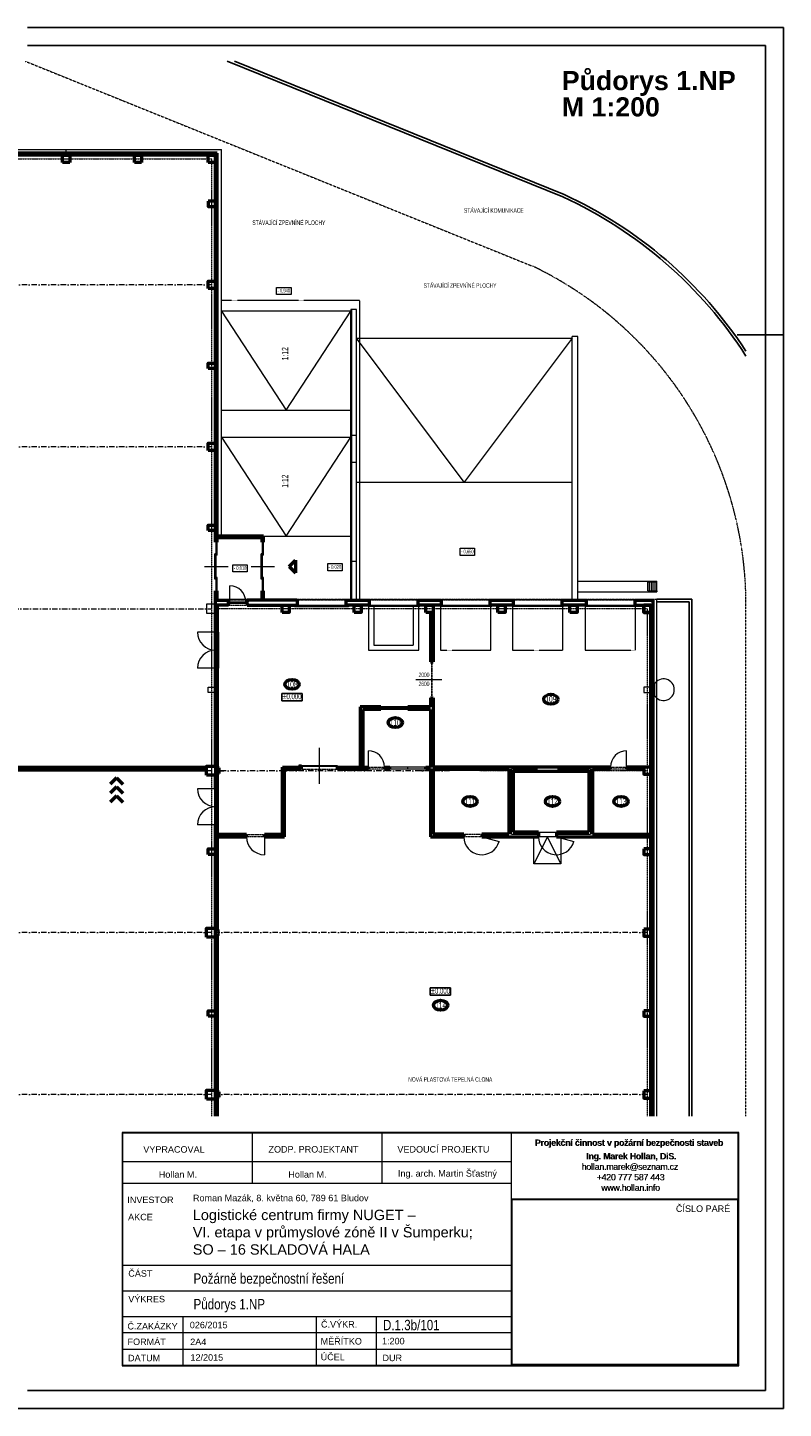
# Model space of a CAD drawing. Header units: millimetres. Extents: x 2886542 to 7567581, y -792623 to 134766.
# Tile 3 of 256: x 2999391 to 3041389, y -518596 to -441860. Entities that reach past the tile are written whole.
import ezdxf

# ---------------------------------------------------------------- set-up
doc = ezdxf.new("R2010")
doc.units = ezdxf.units.MM
for name, pattern in [('Carkovana', [0.21, 0.15, -0.06]), ('Cerchovana', [0.27, 0.15, -0.06, 0, -0.06]), ('Cerchovana 2 tecky', [0.33, 0.15, -0.06, 0, -0.06, 0, -0.06]), ('Cerchovana 2 tecky 0.5x', [0.22, 0.1, -0.04, 0, -0.04, 0, -0.04]), ('Teckovana 0.5x', [0.04, 0, -0.04])]:
    doc.linetypes.add(name, pattern=pattern)
for name, color, linetype, lineweight in [('DEFPOINTS_1', 7, 'Continuous', 13), ('KOMUNIKACE_1', 7, 'Continuous', 13), ('Obecné01', 7, 'Continuous', 13), ('PŮDORYS', 7, 'Continuous', 13), ('SLOUPY_BET_1', 7, 'Continuous', 13), ('Standard', 7, 'Continuous', 25), ('Text obecně', 7, 'Continuous', 25), ('TVAR', 3, 'Continuous', 13), ('VÝHLED', 7, 'Continuous', 25), ('ŘEZY_1', 7, 'Continuous', 13)]:
    doc.layers.add(name, color=color, linetype=linetype, lineweight=lineweight)
doc.layers.add('koty', color=140, linetype='Continuous')
doc.layers.add('LEGENDA', color=30, linetype='Continuous')
doc.styles.add('ARIAL', font='arial.ttf')
doc.styles.add('ARIALNARROW', font='txt')
doc.styles.add('ARIELCE', font='arialbd.ttf')

# ---------------------------------------------------------------- blocks, each defined once
blk = doc.blocks.new('KOMPLEXNÍ OBJEKT_345')
at = {"layer": 'PŮDORYS'}
for p, q in [((415.08, -127.176), (415.007, -127.176)), ((415.007, -127.398), (415.08, -127.398))]:
    blk.add_line(p, q, dxfattribs=at)
blk.add_lwpolyline([(415.086, -127.407), (414.996, -127.407), (414.996, -127.167), (415.086, -127.167)], dxfattribs=at)
for centre, start, end in [((415.077, -127.168), 294.28963, 3.85967), ((415.077, -127.407), 356.14033, 65.71037)]:
    blk.add_arc(centre, 0.0092, start, end, dxfattribs=at)
blk = doc.blocks.new('KOMPLEXNÍ OBJEKT_346')
at = {"layer": 'PŮDORYS'}
for p, q in [((415.091, -127.176), (415.165, -127.176)), ((415.165, -127.398), (415.091, -127.398))]:
    blk.add_line(p, q, dxfattribs=at)
blk.add_lwpolyline([(415.086, -127.407), (415.176, -127.407), (415.176, -127.167), (415.086, -127.167)], dxfattribs=at)
for centre, start, end in [((415.095, -127.168), 176.14033, 245.71037), ((415.095, -127.407), 114.28963, 183.85968)]:
    blk.add_arc(centre, 0.0092, start, end, dxfattribs=at)
blk = doc.blocks.new('KOMPLEXNÍ OBJEKT_347')
at = {"layer": 'DEFPOINTS_1', "color": 5, "linetype": 'Continuous', "lineweight": 13}
for p, q in [((415.091, -127.176), (415.165, -127.176)), ((415.165, -127.398), (415.091, -127.398))]:
    blk.add_line(p, q, dxfattribs=at)
blk.add_lwpolyline([(415.086, -127.407), (415.176, -127.407), (415.176, -127.167), (415.086, -127.167)], dxfattribs=at)
for centre, start, end in [((415.095, -127.168), 176.14032, 245.71037), ((415.095, -127.407), 114.28963, 183.85967)]:
    blk.add_arc(centre, 0.0092, start, end, dxfattribs=at)
blk = doc.blocks.new('KOMPLEXNÍ OBJEKT_348')
at = {"layer": 'TVAR', "color": 5, "linetype": 'Continuous', "lineweight": 13}
for p, q in [((415.08, -136.176), (415.007, -136.176)), ((415.007, -136.398), (415.08, -136.398))]:
    blk.add_line(p, q, dxfattribs=at)
blk.add_lwpolyline([(415.086, -136.407), (414.996, -136.407), (414.996, -136.167), (415.086, -136.167)], dxfattribs=at)
for centre, start, end in [((415.077, -136.168), 294.28963, 3.85967), ((415.077, -136.407), 356.14033, 65.71037)]:
    blk.add_arc(centre, 0.0092, start, end, dxfattribs=at)
blk = doc.blocks.new('KOMPLEXNÍ OBJEKT_349')
at = {"layer": 'TVAR', "color": 5, "linetype": 'Continuous', "lineweight": 13}
for p, q in [((415.091, -136.176), (415.165, -136.176)), ((415.165, -136.398), (415.091, -136.398))]:
    blk.add_line(p, q, dxfattribs=at)
blk.add_lwpolyline([(415.086, -136.407), (415.176, -136.407), (415.176, -136.167), (415.086, -136.167)], dxfattribs=at)
for centre, start, end in [((415.095, -136.168), 176.14033, 245.71037), ((415.095, -136.407), 114.28963, 183.85967)]:
    blk.add_arc(centre, 0.0092, start, end, dxfattribs=at)
blk = doc.blocks.new('KOMPLEXNÍ OBJEKT_350')
at = {"layer": 'TVAR', "color": 5, "linetype": 'Continuous', "lineweight": 13}
for p, q in [((415.08, -136.176), (415.007, -136.176)), ((415.007, -136.398), (415.08, -136.398))]:
    blk.add_line(p, q, dxfattribs=at)
blk.add_lwpolyline([(415.086, -136.407), (414.996, -136.407), (414.996, -136.167), (415.086, -136.167)], dxfattribs=at)
for centre, start, end in [((415.077, -136.168), 294.28963, 3.85967), ((415.077, -136.407), 356.14033, 65.71037)]:
    blk.add_arc(centre, 0.0092, start, end, dxfattribs=at)
blk = doc.blocks.new('KOMPLEXNÍ OBJEKT_351')
at = {"layer": 'TVAR', "color": 5, "linetype": 'Continuous', "lineweight": 13}
for p, q in [((415.091, -136.176), (415.165, -136.176)), ((415.165, -136.398), (415.091, -136.398))]:
    blk.add_line(p, q, dxfattribs=at)
blk.add_lwpolyline([(415.086, -136.407), (415.176, -136.407), (415.176, -136.167), (415.086, -136.167)], dxfattribs=at)
for centre, start, end in [((415.095, -136.168), 176.14033, 245.71037), ((415.095, -136.407), 114.28963, 183.85967)]:
    blk.add_arc(centre, 0.0092, start, end, dxfattribs=at)
blk = doc.blocks.new('KOMPLEXNÍ OBJEKT_352')
at = {"layer": 'TVAR', "color": 5, "linetype": 'Continuous', "lineweight": 13}
for p, q in [((415.08, -145.176), (415.007, -145.176)), ((415.007, -145.398), (415.08, -145.398))]:
    blk.add_line(p, q, dxfattribs=at)
blk.add_lwpolyline([(415.086, -145.407), (414.996, -145.407), (414.996, -145.167), (415.086, -145.167)], dxfattribs=at)
for centre, start, end in [((415.077, -145.168), 294.28963, 3.85967), ((415.077, -145.407), 356.14033, 65.71037)]:
    blk.add_arc(centre, 0.0092, start, end, dxfattribs=at)
blk = doc.blocks.new('KOMPLEXNÍ OBJEKT_353')
at = {"layer": 'TVAR', "color": 5, "linetype": 'Continuous', "lineweight": 13}
for p, q in [((415.091, -145.176), (415.165, -145.176)), ((415.165, -145.398), (415.091, -145.398))]:
    blk.add_line(p, q, dxfattribs=at)
blk.add_lwpolyline([(415.086, -145.407), (415.176, -145.407), (415.176, -145.167), (415.086, -145.167)], dxfattribs=at)
for centre, start, end in [((415.095, -145.168), 176.14033, 245.71037), ((415.095, -145.407), 114.28963, 183.85968)]:
    blk.add_arc(centre, 0.0092, start, end, dxfattribs=at)

msp = doc.modelspace()

# ---------------------------------------------------------------- linework, layer by layer
at = {"layer": 'DEFPOINTS_1', "color": 250, "linetype": 'Continuous', "lineweight": 13}
for p, q in [((3009948.5, -483006.3), (3009948.5, -483036.3)), ((3010002.5, -483262.3), (3010002.5, -483050.4))]:
    msp.add_line(p, q, dxfattribs=at)
for centre, start, end in [((3009997.4, -483050.4), 0.32977, 91.389219), ((3009997.4, -483262.2), 268.610781, 359.67023)]:
    msp.add_arc(centre, 5.08, start, end, dxfattribs=at)
at = {"layer": 'KOMUNIKACE_1', "color": 250, "linetype": 'Carkovana', "lineweight": 13}
for p, q in [((2999276.9, -443733.5), (3027455.5, -455118.9)), ((3039308.5, -502353.5), (3039308.5, -473626.3))]:
    msp.add_line(p, q, dxfattribs=at)
at = {"layer": 'KOMUNIKACE_1', "color": 250, "linetype": 'Continuous', "lineweight": 25}
for p, q in [((3010488.3, -443733.5), (3014141.3, -445209.5)), ((3010888.7, -443733.5), (3029201.2, -451132.6)), ((3014141.3, -445209.5), (3029141.7, -451270.3)), ((3036308.5, -473626.3), (3034358.5, -473626.3)), ((3034358.5, -473776.3), (3036158.5, -473776.3)), ((3036158.5, -473776.3), (3036158.5, -502353.5)), ((3036308.5, -502353.5), (3036308.5, -473626.3))]:
    msp.add_line(p, q, dxfattribs=at)
for radius, start, end in [(24150, 33.221801, 65.289313), (24000, 32.670972, 65.280857)]:
    msp.add_arc((3019105.6, -473071.2), radius, start, end, dxfattribs=at)
at = {"layer": 'KOMUNIKACE_1', "color": 250, "linetype": 'Carkovana', "lineweight": 13}
for start, end in [(56.51527, 64.617575), (359.129903, 56.51527)]:
    msp.add_arc((3018438.2, -473943.3), 20872.7, start, end, dxfattribs=at)
at = {"layer": 'LEGENDA', "color": 7, "lineweight": 9}
for p, q in [((3004651.4, -503263.1), (3004651.4, -516238.9)), ((3038921.7, -503263.1), (3004651.4, -503263.1)), ((3038885.7, -503299.1), (3004687.4, -503299.1)), ((3004687.4, -516202.9), (3004687.4, -503299.1)), ((3011887, -506097.5), (3011887, -503299.1)), ((3019086.7, -506097.5), (3019086.7, -503299.1)), ((3026286.3, -516202.9), (3026286.3, -503299.1)), ((3038885.7, -516202.9), (3038885.7, -503299.1)), ((3038921.7, -516238.9), (3038921.7, -503263.1)), ((3026286.3, -504893.3), (3004687.4, -504893.3)), ((3026286.3, -506097.5), (3004687.4, -506097.5)), ((3026286.3, -506948.5), (3038885.7, -506948.5)), ((3008020.2, -513503.1), (3008020.2, -516202.9)), ((3015421, -513503.1), (3015421, -516199.5)), ((3018753.8, -513503.1), (3018753.8, -516199.5)), ((3004687.4, -515303), (3015421, -515303)), ((3015421, -515299.5), (3026286.3, -515299.5)), ((3022086.5, -515299.5), (3022152.4, -515299.5)), ((3004651.4, -516238.9), (3038921.7, -516238.9)), ((3004687.4, -516202.9), (3038885.7, -516202.9))]:
    msp.add_line(p, q, dxfattribs=at)
for points in [[(3026286.3, -506948.5), (3038885.7, -506948.5), (3038885.7, -516202.9), (3026286.3, -516202.9)], [(3026326.3, -506988.5), (3038845.7, -506988.5), (3038845.7, -516162.9), (3026326.3, -516162.9)]]:
    msp.add_lwpolyline(points, close=True, dxfattribs=at)
at = {"layer": 'Obecné01', "color": 250, "linetype": 'Continuous', "lineweight": 13}
for p, q in [((3029958.5, -472626.3), (3034358.5, -472626.3)), ((3033858.5, -472670.1), (3034358.5, -472670)), ((3033858.5, -473170.1), (3033858.5, -472670.1)), ((3033958.5, -473170.1), (3033958.5, -472670.1)), ((3034058.5, -473170.1), (3034058.5, -472670.1)), ((3034158.5, -473170.1), (3034158.5, -472670.1)), ((3034258.5, -473170.1), (3034258.5, -472670.1)), ((3034358.5, -472670), (3034358.5, -472626.3)), ((3034358.5, -473170), (3034358.5, -472670)), ((3029958.5, -473216.3), (3034358.5, -473216.3)), ((3033858.5, -473170.1), (3034358.5, -473170)), ((3034358.5, -473170), (3034358.5, -473216.3))]:
    msp.add_line(p, q, dxfattribs=at)
at = {"layer": 'Obecné01', "color": 250, "linetype": 'Continuous', "lineweight": 25}
for p, q in [((3013509.9, -478861.9), (3013509.9, -479270.5)), ((3014642.5, -478861.9), (3013509.9, -478861.9)), ((3013509.9, -479270.5), (3014642.5, -479270.5)), ((3014642.5, -479270.5), (3014642.5, -478861.9)), ((3021759.2, -495225.7), (3021759.2, -495634.4)), ((3022891.8, -495225.7), (3021759.2, -495225.7)), ((3021759.2, -495634.4), (3022891.8, -495634.4)), ((3022891.8, -495634.4), (3022891.8, -495225.7))]:
    msp.add_line(p, q, dxfattribs=at)
at = {"layer": 'Obecné01', "color": 250, "linetype": 'Continuous', "lineweight": 50}
for centre in [(3014083.6, -478358.2), (3028467.1, -479181.8), (3019820.6, -480483.4), (3023979.2, -484864.3), (3028559.2, -484864.3), (3032369.2, -484864.3), (3022343.5, -496192.2)]:
    msp.add_ellipse(centre, major_axis=(396.9, 0), ratio=0.6934461, dxfattribs=at)
at = {"layer": 'PŮDORYS', "color": 250, "linetype": 'Cerchovana', "lineweight": 13}
for p, q in [((2937028.5, -449156.3), (3009628.5, -449156.3)), ((3009628.5, -474156.3), (3009628.5, -449156.3)), ((3009628.5, -502353.5), (3009628.5, -474156.3)), ((3033828.5, -474156.3), (3009828.5, -474156.3)), ((3033828.5, -474156.3), (3033828.5, -502353.5)), ((3022317.9, -483156.3), (3021139, -483156.3)), ((3033828.5, -483156.3), (3024506.3, -483156.3)), ((3033828.5, -501156.3), (3033628.5, -501156.3))]:
    msp.add_line(p, q, dxfattribs=at)
at = {"layer": 'PŮDORYS', "color": 250, "linetype": 'Cerchovana', "lineweight": 13, "ltscale": 2000}
for p, q in [((3009627.7, -456156.3), (2937028.5, -456156.3)), ((3009628.5, -465156.3), (2937027.7, -465156.3)), ((2937028.5, -474156.3), (3009628.5, -474156.3)), ((3009628.5, -483156.3), (2937028.5, -483156.3)), ((3022843.6, -483156.3), (3009828.5, -483156.3)), ((3009628.5, -492156.3), (2936828.5, -492156.3)), ((3033828.5, -492156.3), (3009828.5, -492156.3)), ((3009628.5, -501156.3), (2936828.5, -501156.3)), ((3033828.5, -501156.3), (3009828.5, -501156.3))]:
    msp.add_line(p, q, dxfattribs=at)
at = {"layer": 'PŮDORYS', "color": 250, "linetype": 'Cerchovana 2 tecky', "lineweight": 13}
for p, q in [((3017858.5, -457026.3), (3010158.5, -457026.3)), ((3017858.5, -473626.3), (3017858.5, -457026.3)), ((3018329.3, -473956.3), (3018329.3, -476456.3)), ((3021129.3, -476456.3), (3021129.3, -473956.3)), ((3022329.3, -473956.3), (3022329.3, -476456.3)), ((3025129.3, -476456.3), (3025129.3, -473956.3)), ((3026329.3, -473956.3), (3026329.3, -476456.3)), ((3029129.3, -476456.3), (3029129.3, -473956.3)), ((3030379.3, -473956.3), (3030379.3, -476456.3)), ((3033179.3, -476456.3), (3033179.3, -473956.3)), ((3018329.3, -476456.3), (3021129.3, -476456.3)), ((3022329.3, -476456.3), (3025129.3, -476456.3)), ((3026329.3, -476456.3), (3029129.3, -476456.3)), ((3030379.3, -476456.3), (3033179.3, -476456.3))]:
    msp.add_line(p, q, dxfattribs=at)
at = {"layer": 'PŮDORYS', "color": 250, "linetype": 'Continuous', "lineweight": 13}
for p, q in [((3010158.5, -470126.3), (3010158.5, -457626.3)), ((3029958.5, -459026.3), (3029658.5, -459026.3)), ((3017658.5, -464526.3), (3017358.5, -464526.3)), ((3017658.5, -466026.3), (3017358.5, -466026.3)), ((3009798.5, -472506.3), (3009798.5, -471106.3)), ((3009848.5, -470456.3), (3009848.5, -473156.3)), ((3009848.5, -470806.3), (3009848.5, -472806.3)), ((3012378.5, -472506.3), (3012378.5, -471106.3)), ((3012428.5, -470456.3), (3012428.5, -473156.3)), ((3009228.5, -471806.3), (3010528.5, -471806.3)), ((3011808.5, -471806.3), (3013108.5, -471806.3)), ((3010623.5, -473781.3), (3010623.5, -472881.3)), ((3009928.5, -473626.3), (3012428.5, -473626.3)), ((3010623.5, -473781.3), (3010548.5, -473781.3)), ((3010623.5, -473856.3), (3010548.5, -473856.3)), ((3010623.5, -473781.3), (3010623.5, -473856.3)), ((3010623.5, -473781.3), (3011523.5, -473781.3)), ((3011523.5, -473856.3), (3010623.5, -473856.3)), ((3011523.5, -473781.3), (3011598.5, -473781.3)), ((3011523.5, -473781.3), (3011523.5, -473856.3)), ((3011523.5, -473856.3), (3011598.5, -473856.3)), ((3018279.3, -474006.3), (3018279.3, -473956.3)), ((3018379.3, -474006.3), (3018279.3, -474006.3)), ((3018379.3, -473956.3), (3021079.3, -473956.3)), ((3018379.3, -474006.3), (3021079.3, -474006.3)), ((3018638.5, -474006.3), (3018638.5, -476186.3)), ((3020818.5, -474006.3), (3020818.5, -476186.3)), ((3021079.3, -474006.3), (3021179.3, -474006.3)), ((3021179.3, -474006.3), (3021179.3, -473956.3)), ((3022279.3, -474006.3), (3022279.3, -473956.3)), ((3022379.3, -474006.3), (3022279.3, -474006.3)), ((3022379.3, -473956.3), (3025079.3, -473956.3)), ((3022379.3, -474006.3), (3025079.3, -474006.3)), ((3025079.3, -474006.3), (3025179.3, -474006.3)), ((3025179.3, -474006.3), (3025179.3, -473956.3)), ((3026279.3, -474006.3), (3026279.3, -473956.3)), ((3026379.3, -474006.3), (3026279.3, -474006.3)), ((3026379.3, -473956.3), (3029079.3, -473956.3)), ((3026379.3, -474006.3), (3029079.3, -474006.3)), ((3029079.3, -474006.3), (3029179.3, -474006.3)), ((3029179.3, -474006.3), (3029179.3, -473956.3)), ((3029928.5, -473956.3), (3030429.3, -473956.3)), ((3030329.3, -474006.3), (3030329.3, -473956.3)), ((3030429.3, -474006.3), (3030329.3, -474006.3)), ((3030429.3, -473956.3), (3033129.3, -473956.3)), ((3030429.3, -474006.3), (3033129.3, -474006.3)), ((3033129.3, -474006.3), (3033229.3, -474006.3)), ((3033229.3, -474006.3), (3033229.3, -473956.3)), ((3034108.5, -473956.3), (3034028.5, -473956.3)), ((3034108.5, -473956.3), (3034148.5, -473956.3)), ((3034358.5, -502353.5), (3034358.5, -473626.3)), ((3009828.5, -475456.3), (3009948.5, -475456.3)), ((3018638.5, -476186.3), (3020818.5, -476186.3)), ((3009828.5, -477456.3), (3009948.5, -477456.3)), ((3014463.5, -482856.3), (3014463.5, -482956.3)), ((3014613.5, -482856.3), (3014463.5, -482856.3)), ((3014613.5, -482881.3), (3014613.5, -482931.3)), ((3016613.5, -482881.3), (3014613.5, -482881.3)), ((3016613.5, -482931.3), (3014613.5, -482931.3)), ((3016613.5, -482881.3), (3016613.5, -482931.3)), ((3009828.5, -484156.3), (3009948.5, -484156.3)), ((3009828.5, -486156.3), (3009948.5, -486156.3))]:
    msp.add_line(p, q, dxfattribs=at)
at = {"layer": 'PŮDORYS', "color": 250, "linetype": 'Carkovana'}
msp.add_line((3009948.5, -473956.3), (3009948.2, -473956.3), dxfattribs=at)
at = {"layer": 'PŮDORYS', "color": 250}
for p, q in [((3009834.5, -483262.3), (3009834.5, -483050.4)), ((3009948.5, -483006.3), (3009948.5, -483036.3)), ((3010002.5, -483262.3), (3010002.5, -483050.4))]:
    msp.add_line(p, q, dxfattribs=at)
at = {"layer": 'PŮDORYS', "color": 250, "linetype": 'Continuous', "lineweight": 13}
msp.add_arc((3010623.5, -473781.3), 900, 0, 90, dxfattribs=at)
at = {"layer": 'PŮDORYS', "color": 250}
for centre, start, end in [((3009839.5, -483050.4), 88.610781, 179.67023), ((3009839.5, -483262.2), 180.32977, 271.389219), ((3009997.4, -483050.4), 0.32977, 91.389219), ((3009997.4, -483262.2), 268.610781, 359.67023)]:
    msp.add_arc(centre, 5.08, start, end, dxfattribs=at)
at = {"layer": 'SLOUPY_BET_1', "color": 250}
for points in [[(3009328.5, -473906.3), (3009328.5, -474406.3), (3009828.5, -474406.3), (3009828.5, -473906.3), (3009328.5, -473906.3)], [(3009428.5, -478806.3), (3009428.5, -478506.3), (3009828.5, -478506.3), (3009828.5, -478806.3), (3009428.5, -478806.3)], [(3033628.5, -478506.3), (3033628.5, -478806.3), (3034028.5, -478806.3), (3034028.5, -478506.3), (3033628.5, -478506.3)]]:
    msp.add_lwpolyline(points, close=True, dxfattribs=at)
at = {"layer": 'Standard', "color": 250, "linetype": 'Continuous', "lineweight": 13}
for p, q in [((2977428.5, -448626.3), (3010158.5, -448626.3)), ((3001528.5, -448956.3), (3001528.5, -448686.3)), ((3005528.5, -448956.3), (3005528.5, -448836.3)), ((3010158.5, -470126.3), (3010158.5, -448626.3)), ((3009928.5, -471106.3), (3009848.5, -471106.3)), ((3009928.5, -471186.3), (3009928.5, -470456.3)), ((3012508.5, -471106.3), (3012428.5, -471106.3)), ((3012508.5, -471186.3), (3012508.5, -470456.3)), ((3009928.5, -471186.3), (3009848.5, -471186.3)), ((3012508.5, -471186.3), (3012428.5, -471186.3)), ((3009928.5, -472426.3), (3009848.5, -472426.3)), ((3009928.5, -472506.3), (3009848.5, -472506.3)), ((3009928.5, -473156.3), (3009928.5, -472426.3)), ((3012508.5, -472426.3), (3012428.5, -472426.3)), ((3012508.5, -472506.3), (3012428.5, -472506.3)), ((3012508.5, -473156.3), (3012508.5, -472426.3)), ((3029958.5, -473216.3), (3029958.5, -472626.3)), ((3009828.5, -475456.3), (3008828.5, -475456.3)), ((3009828.5, -475406.3), (3009948.5, -475406.3)), ((3021778.5, -477056.3), (3021928.5, -477056.3)), ((3021803.5, -477031.3), (3021803.5, -476931.3)), ((3021803.5, -476931.3), (3021903.5, -476931.3)), ((3021903.5, -477031.3), (3021803.5, -477031.3)), ((3021903.5, -476931.3), (3021903.5, -477031.3)), ((3009828.5, -477456.3), (3008828.5, -477456.3)), ((3009828.5, -477506.3), (3009948.5, -477506.3)), ((3022413.5, -478106.3), (3020956.2, -478106.3)), ((3021778.5, -479156.3), (3021928.5, -479156.3)), ((3021803.5, -479181.3), (3021803.5, -479281.3)), ((3021903.5, -479181.3), (3021803.5, -479181.3)), ((3021803.5, -479281.3), (3021903.5, -479281.3)), ((3021903.5, -479281.3), (3021903.5, -479181.3)), ((3015613.5, -483881.3), (3015613.5, -481881.3)), ((3018328.5, -482956.3), (3018328.5, -482056.3)), ((3032678.5, -482956.3), (3032678.5, -482056.3)), ((3018278.5, -483076.3), (3018278.5, -482956.3)), ((3019278.5, -483076.3), (3019278.5, -482956.3)), ((3021528.5, -482956.3), (3019528.5, -482956.3)), ((3021528.5, -483076.3), (3019528.5, -483076.3)), ((3020528.5, -483076.3), (3020528.5, -482956.3)), ((3031728.5, -483076.3), (3031728.5, -482956.3)), ((3032728.5, -483076.3), (3032728.5, -482956.3)), ((3009828.5, -484156.3), (3008828.5, -484156.3)), ((3009828.5, -486156.3), (3008828.5, -486156.3)), ((3011498.5, -486826.3), (3011498.5, -486706.3)), ((3012548.5, -486826.3), (3012548.5, -487826.3)), ((3012598.5, -486826.3), (3012598.5, -486706.3)), ((3023578.5, -486676.3), (3023578.5, -486826.3)), ((3024628.5, -486826.3), (3025594.4, -487085.1)), ((3024678.5, -486676.3), (3024678.5, -486826.3)), ((3027528.5, -488326.3), (3027528.5, -486826.3)), ((3028278.5, -486826.3), (3027528.5, -488326.3)), ((3027728.5, -486576.3), (3027728.5, -486826.3)), ((3029028.5, -488326.3), (3028278.5, -486826.3)), ((3028778.5, -486826.3), (3029744.4, -487085.1)), ((3028828.5, -486576.3), (3028828.5, -486826.3)), ((3029028.5, -486826.3), (3029028.5, -488326.3)), ((3029028.5, -488326.3), (3027528.5, -488326.3))]:
    msp.add_line(p, q, dxfattribs=at)
at = {"layer": 'Standard', "color": 250, "linetype": 'Continuous', "lineweight": 50}
for p, q in [((3009928.5, -448836.3), (2980428.5, -448836.3)), ((3009928.5, -470456.3), (3009928.5, -448836.3)), ((3009828.5, -448956.3), (2980428.5, -448956.3)), ((3001328.5, -449356.3), (3001328.5, -448956.3)), ((3001328.5, -448956.3), (3001728.5, -448956.3)), ((3001728.5, -449356.3), (3001328.5, -449356.3)), ((3001728.5, -448956.3), (3001728.5, -449356.3)), ((3005328.5, -449356.3), (3005328.5, -448956.3)), ((3005328.5, -448956.3), (3005728.5, -448956.3)), ((3005728.5, -449356.3), (3005328.5, -449356.3)), ((3005728.5, -448956.3), (3005728.5, -449356.3)), ((3009828.5, -470456.3), (3009828.5, -448956.3)), ((3012508.5, -470126.3), (3009928.5, -470126.3)), ((3012428.5, -470206.3), (3009928.5, -470206.3)), ((3012428.5, -470456.3), (3012428.5, -470206.3)), ((3012508.5, -470456.3), (3012508.5, -470126.3)), ((3009828.5, -470456.3), (3009928.5, -470456.3)), ((3012428.5, -470456.3), (3012508.5, -470456.3)), ((3013928.5, -471806.3), (3014282, -471452.8)), ((3013928.5, -471806.3), (3014282, -472159.9)), ((3014282, -471452.8), (3014282, -472159.9)), ((3009828.5, -473686.3), (3009828.5, -473156.3)), ((3009828.5, -473156.3), (3009928.5, -473156.3)), ((3009928.5, -473686.3), (3009928.5, -473156.3)), ((3012428.5, -473156.3), (3012508.5, -473156.3)), ((3012428.5, -473686.3), (3012428.5, -473156.3)), ((3012508.5, -473686.3), (3012508.5, -473156.3)), ((3009828.5, -475456.3), (3009828.5, -473686.3)), ((3009828.5, -473686.3), (3010548.5, -473686.3)), ((3010548.5, -473956.3), (3009828.5, -473956.3)), ((3009948.5, -475456.3), (3009948.5, -473956.3)), ((3010548.5, -473686.3), (3010548.5, -473781.3)), ((3010548.5, -473856.3), (3010548.5, -473781.3)), ((3010548.5, -473856.3), (3010548.5, -473956.3)), ((3011598.5, -473686.3), (3011598.5, -473781.3)), ((3014379.3, -473686.3), (3011598.5, -473686.3)), ((3011598.5, -473856.3), (3011598.5, -473781.3)), ((3011598.5, -473856.3), (3011598.5, -473956.3)), ((3011598.5, -473956.3), (3014379.3, -473956.3)), ((3014379.3, -473686.3), (3014379.3, -473956.3)), ((3017079.3, -473686.3), (3018379.3, -473686.3)), ((3017079.3, -473686.3), (3017079.3, -473956.3)), ((3018379.3, -473956.3), (3017079.3, -473956.3)), ((3018379.3, -473686.3), (3018379.3, -473956.3)), ((3021079.3, -473686.3), (3021079.3, -473956.3)), ((3021079.3, -473686.3), (3022379.3, -473686.3)), ((3022379.3, -473956.3), (3021079.3, -473956.3)), ((3022379.3, -473686.3), (3022379.3, -473956.3)), ((3025079.3, -473686.3), (3025079.3, -473956.3)), ((3025079.3, -473686.3), (3026379.3, -473686.3)), ((3026379.3, -473956.3), (3025079.3, -473956.3)), ((3026379.3, -473686.3), (3026379.3, -473956.3)), ((3029079.3, -473686.3), (3029079.3, -473956.3)), ((3029079.3, -473686.3), (3030429.3, -473686.3)), ((3030429.3, -473956.3), (3029079.3, -473956.3)), ((3030429.3, -473686.3), (3030429.3, -473956.3)), ((3033129.3, -473686.3), (3034148.5, -473686.3)), ((3033129.3, -473686.3), (3033129.3, -473956.3)), ((3033129.3, -473956.3), (3034028.5, -473956.3)), ((3034028.5, -502353.5), (3034028.5, -473956.3)), ((3034148.5, -473956.3), (3034148.5, -473686.3)), ((3034148.5, -502353.5), (3034148.5, -473956.3)), ((3021778.5, -474356.3), (3021778.5, -477106.3)), ((3021928.5, -474356.3), (3021928.5, -477106.3)), ((3009828.5, -477456.3), (3009828.5, -475456.3)), ((3009948.5, -475456.3), (3009948.5, -477456.3)), ((3021778.5, -477106.3), (3021928.5, -477106.3)), ((3009828.5, -482906.3), (3009828.5, -477456.3)), ((3009948.5, -483006.3), (3009948.5, -477456.3)), ((3021778.5, -479106.3), (3021928.5, -479106.3)), ((3021778.5, -479106.3), (3021778.5, -479606.3)), ((3021928.5, -479106.3), (3021928.5, -482956.3)), ((3017878.5, -479606.3), (3017878.5, -482956.3)), ((3019028.5, -479606.3), (3017878.5, -479606.3)), ((3018028.5, -479756.3), (3018028.5, -482956.3)), ((3019028.5, -479756.3), (3018028.5, -479756.3)), ((3019028.5, -479756.3), (3019028.5, -479606.3)), ((3021778.5, -479606.3), (3020528.5, -479606.3)), ((3020528.5, -479756.3), (3020528.5, -479606.3)), ((3021778.5, -479756.3), (3020528.5, -479756.3)), ((3021778.5, -479756.3), (3021778.5, -482956.3)), ((2997728.5, -482956.3), (3009328.5, -482956.3)), ((2997728.5, -483106.3), (3009328.5, -483106.3)), ((3010033.5, -483306.3), (3009828.5, -483306.3)), ((3009828.5, -484156.3), (3009828.5, -483306.3)), ((3010033.5, -483006.3), (3009948.5, -483006.3)), ((3010033.5, -483006.3), (3009948.5, -483006.3)), ((3009948.5, -484156.3), (3009948.5, -483306.3)), ((3010033.5, -483306.3), (3010033.5, -483006.3)), ((3010033.5, -483306.3), (3010033.5, -483006.3)), ((3013548.5, -482956.3), (3014613.5, -482956.3)), ((3013548.5, -486706.3), (3013548.5, -482956.3)), ((3013668.5, -483076.3), (3014613.5, -483076.3)), ((3013668.5, -486826.3), (3013668.5, -483076.3)), ((3014613.5, -483076.3), (3014613.5, -482956.3)), ((3016613.5, -483076.3), (3016613.5, -482956.3)), ((3016613.5, -482956.3), (3017878.5, -482956.3)), ((3016613.5, -483076.3), (3018328.5, -483076.3)), ((3018028.5, -482956.3), (3018328.5, -482956.3)), ((3018328.5, -483076.3), (3018328.5, -482956.3)), ((3019228.5, -483076.3), (3019228.5, -482956.3)), ((3019228.5, -482956.3), (3019528.5, -482956.3)), ((3019228.5, -483076.3), (3019528.5, -483076.3)), ((3019528.5, -483076.3), (3019528.5, -482956.3)), ((3021528.5, -483076.3), (3021528.5, -482956.3)), ((3021528.5, -482956.3), (3021778.5, -482956.3)), ((3021528.5, -483076.3), (3021778.5, -483076.3)), ((3021778.5, -483076.3), (3021778.5, -486826.3)), ((3031778.5, -482956.3), (3021928.5, -482956.3)), ((3021928.5, -483076.3), (3021928.5, -486676.3)), ((3021928.5, -483076.3), (3026128.5, -483076.3)), ((3026128.5, -483076.3), (3026128.5, -486676.3)), ((3026378.5, -483176.3), (3026378.5, -486576.3)), ((3026378.5, -483176.3), (3030578.5, -483176.3)), ((3030578.5, -483176.3), (3030578.5, -486576.3)), ((3031778.5, -483076.3), (3030778.5, -483076.3)), ((3030778.5, -483076.3), (3030778.5, -486676.3)), ((3031778.5, -483076.3), (3031778.5, -482956.3)), ((3032678.5, -483076.3), (3032678.5, -482956.3)), ((3033628.5, -482956.3), (3032678.5, -482956.3)), ((3033628.5, -483076.3), (3032678.5, -483076.3)), ((3004328.5, -483556.3), (3003974.9, -483909.9)), ((3004328.5, -484056.3), (3003974.9, -484409.9)), ((3004328.5, -483556.3), (3004682, -483909.9)), ((3004328.5, -484056.3), (3004682, -484409.9)), ((3009828.5, -484156.3), (3009828.5, -486156.3)), ((3009948.5, -486156.3), (3009948.5, -484156.3)), ((3004328.5, -484556.3), (3003974.9, -484909.9)), ((3004328.5, -484556.3), (3004682, -484909.9)), ((3009828.5, -502353.5), (3009828.5, -486156.3)), ((3009948.5, -492006.3), (3009948.5, -486156.3)), ((3011548.5, -486706.3), (3009948.5, -486706.3)), ((3009948.5, -486826.3), (3011548.5, -486826.3)), ((3011548.5, -486706.3), (3011498.5, -486706.3)), ((3011548.5, -486826.3), (3011498.5, -486826.3)), ((3011548.5, -486826.3), (3011548.5, -486706.3)), ((3013548.5, -486706.3), (3012548.5, -486706.3)), ((3012548.5, -486826.3), (3012548.5, -486706.3)), ((3012548.5, -486826.3), (3013668.5, -486826.3)), ((3021778.5, -486826.3), (3023628.5, -486826.3)), ((3023628.5, -486676.3), (3021928.5, -486676.3)), ((3023628.5, -486676.3), (3023628.5, -486826.3)), ((3026128.5, -486676.3), (3024628.5, -486676.3)), ((3024628.5, -486676.3), (3024628.5, -486826.3)), ((3024628.5, -486826.3), (3027778.5, -486826.3)), ((3027778.5, -486576.3), (3026378.5, -486576.3)), ((3027778.5, -486576.3), (3027778.5, -486826.3)), ((3030578.5, -486576.3), (3028778.5, -486576.3)), ((3028778.5, -486576.3), (3028778.5, -486826.3)), ((3028778.5, -486826.3), (3034028.5, -486826.3)), ((3030778.5, -486676.3), (3034028.5, -486676.3)), ((3009948.5, -501006.3), (3009948.5, -492306.3)), ((3010033.5, -501006.3), (3009948.5, -501006.3)), ((3010033.5, -501306.3), (3010033.5, -501006.3)), ((3010033.5, -501306.3), (3009948.5, -501306.3)), ((3009948.5, -502353.5), (3009948.5, -501306.3))]:
    msp.add_line(p, q, dxfattribs=at)
at = {"layer": 'Standard', "color": 250, "linetype": 'Teckovana 0.5x', "lineweight": 25}
msp.add_line((3021853.5, -477106.3), (3021853.5, -479106.3), dxfattribs=at)
at = {"layer": 'Standard', "color": 250, "linetype": 'Continuous', "lineweight": 50}
for points in [[(3009428.5, -449356.3), (3009428.5, -448956.3), (3009828.5, -448956.3), (3009828.5, -449356.3), (3009428.5, -449356.3)], [(3009428.5, -451506.3), (3009428.5, -451806.3), (3009828.5, -451806.3), (3009828.5, -451506.3), (3009428.5, -451506.3)], [(3009428.5, -456356.3), (3009428.5, -455956.3), (3009828.5, -455956.3), (3009828.5, -456356.3), (3009428.5, -456356.3)], [(3009428.5, -460806.3), (3009428.5, -460506.3), (3009828.5, -460506.3), (3009828.5, -460806.3), (3009428.5, -460806.3)], [(3009428.5, -465356.3), (3009428.5, -464956.3), (3009828.5, -464956.3), (3009828.5, -465356.3), (3009428.5, -465356.3)], [(3009428.5, -469806.3), (3009428.5, -469506.3), (3009828.5, -469506.3), (3009828.5, -469806.3), (3009428.5, -469806.3)], [(3013528.5, -474356.3), (3013528.5, -473956.3), (3013928.5, -473956.3), (3013928.5, -474356.3), (3013528.5, -474356.3)], [(3017528.5, -474356.3), (3017528.5, -473956.3), (3017928.5, -473956.3), (3017928.5, -474356.3), (3017528.5, -474356.3)], [(3021528.5, -474356.3), (3021528.5, -473956.3), (3021928.5, -473956.3), (3021928.5, -474356.3), (3021528.5, -474356.3)], [(3025528.5, -474356.3), (3025528.5, -473956.3), (3025928.5, -473956.3), (3025928.5, -474356.3), (3025528.5, -474356.3)], [(3029528.5, -474356.3), (3029528.5, -473956.3), (3029928.5, -473956.3), (3029928.5, -474356.3), (3029528.5, -474356.3)], [(3033628.5, -474356.3), (3033628.5, -473956.3), (3034028.5, -473956.3), (3034028.5, -474356.3), (3033628.5, -474356.3)], [(3033628.5, -473956.3), (3033628.5, -474356.3), (3034028.5, -474356.3), (3034028.5, -473956.3), (3033628.5, -473956.3)], [(3009328.5, -483406.3), (3009328.5, -482906.3), (3009828.5, -482906.3), (3009828.5, -483406.3), (3009328.5, -483406.3)], [(3033628.5, -482956.3), (3033628.5, -483356.3), (3034028.5, -483356.3), (3034028.5, -482956.3), (3033628.5, -482956.3)], [(3009428.5, -487806.3), (3009428.5, -487506.3), (3009828.5, -487506.3), (3009828.5, -487806.3), (3009428.5, -487806.3)], [(3033628.5, -487506.3), (3033628.5, -487806.3), (3034028.5, -487806.3), (3034028.5, -487506.3), (3033628.5, -487506.3)], [(3009328.5, -492406.3), (3009328.5, -491906.3), (3009828.5, -491906.3), (3009828.5, -492406.3), (3009328.5, -492406.3)], [(3033628.5, -491956.3), (3033628.5, -492356.3), (3034028.5, -492356.3), (3034028.5, -491956.3), (3033628.5, -491956.3)], [(3009428.5, -496806.3), (3009428.5, -496506.3), (3009828.5, -496506.3), (3009828.5, -496806.3), (3009428.5, -496806.3)], [(3033628.5, -496506.3), (3033628.5, -496806.3), (3034028.5, -496806.3), (3034028.5, -496506.3), (3033628.5, -496506.3)], [(3009328.5, -501406.3), (3009328.5, -500906.3), (3009828.5, -500906.3), (3009828.5, -501406.3), (3009328.5, -501406.3)], [(3033628.5, -500956.3), (3033628.5, -501356.3), (3034028.5, -501356.3), (3034028.5, -500956.3), (3033628.5, -500956.3)]]:
    msp.add_lwpolyline(points, close=True, dxfattribs=at)
at = {"layer": 'Standard', "color": 250, "linetype": 'Continuous', "lineweight": 13}
for centre, radius, start, end in [((3009828.5, -475456.3), 1000, 180, 270), ((3009828.5, -477456.3), 1000, 90, 180), ((3018328.5, -482956.3), 900, 0, 90), ((3032678.5, -482956.3), 900, 90, 180), ((3009828.5, -484156.3), 1000, 180, 270), ((3009828.5, -486156.3), 1000, 90, 180), ((3012548.5, -486826.3), 1000, 180, 270), ((3024628.5, -486826.3), 1000, 180, 345), ((3028778.5, -486826.3), 1000, 180, 345)]:
    msp.add_arc(centre, radius, start, end, dxfattribs=at)
at = {"layer": 'Text obecně'}
for p, q in [((2999391.3, -441860.5), (3041389.3, -441860.5)), ((3041389.3, -441860.5), (3041389.3, -518595.7)), ((3040389.3, -442860.4), (2999391.3, -442860.4)), ((2999391.3, -442860.4), (3040389.3, -442860.4)), ((2999391.3, -442860.4), (3040389.3, -442860.4)), ((3000391.3, -442860.4), (3040389.3, -442860.4)), ((3040389.3, -442860.4), (3040389.3, -517595.8)), ((3041389.3, -458931.9), (3038830, -458931.9)), ((3040389.3, -458931.9), (3040389.3, -517595.8)), ((3040389.3, -458931.9), (3040389.3, -517595.8)), ((2999391.3, -517595.8), (3040389.3, -517595.8)), ((2999391.3, -518595.7), (2957393.4, -518595.7)), ((2999391.3, -518595.7), (3041389.3, -518595.7)), ((2999391.3, -518595.7), (3041389.3, -518595.7))]:
    msp.add_line(p, q, dxfattribs=at)
at = {"layer": 'Text obecně', "lineweight": 9}
for p, q in [((3026286.3, -510652.6), (3004687.4, -510652.6)), ((3026286.3, -512077.8), (3004687.4, -512077.8)), ((3026286.3, -513503.1), (3004633.4, -513503.1)), ((3026286.3, -514403), (3004687.4, -514403))]:
    msp.add_line(p, q, dxfattribs=at)
at = {"layer": 'TVAR', "color": 250, "linetype": 'Continuous', "lineweight": 13}
for p, q in [((3034193.5, -478356.4), (3034193.5, -478956.3)), ((3034223.5, -478356.4), (3034193.5, -478356.4)), ((3034223.5, -478356.4), (3034223.5, -478956.3)), ((3034223.5, -478956.3), (3034193.5, -478956.3)), ((3010033.5, -483156.3), (3010298.5, -483156.3)), ((3009828.5, -484106.3), (3009948.5, -484106.3)), ((3009828.5, -486206.3), (3009948.5, -486206.3)), ((3009834.5, -492262.3), (3009834.5, -492050.4)), ((3009834.5, -492262.3), (3009834.5, -492050.4)), ((3010033.5, -492006.3), (3009948.5, -492006.3)), ((3009948.5, -492006.3), (3009948.5, -492036.3)), ((3010033.5, -492006.3), (3009948.5, -492006.3)), ((3009948.5, -492006.3), (3009948.5, -492036.3)), ((3009948.5, -492306.3), (3009948.5, -492276.3)), ((3009948.5, -492306.3), (3009948.5, -492276.3)), ((3010033.5, -492306.3), (3009948.5, -492306.3)), ((3010033.5, -492306.3), (3009948.5, -492306.3)), ((3010002.5, -492262.3), (3010002.5, -492050.4)), ((3010002.5, -492262.3), (3010002.5, -492050.4)), ((3010033.5, -492306.3), (3010033.5, -492006.3)), ((3010033.5, -492306.3), (3010033.5, -492006.3)), ((3009834.5, -501262.3), (3009834.5, -501050.4)), ((3009948.5, -501006.3), (3009948.5, -501036.3)), ((3010002.5, -501262.3), (3010002.5, -501050.4)), ((3010033.5, -501156.3), (3009828.5, -501156.3)), ((3009948.5, -501306.3), (3009948.5, -501276.3))]:
    msp.add_line(p, q, dxfattribs=at)
for centre, radius, start, end in [((3034728.1, -478656.4), 600, 209.999999, 150.000001), ((3009839.5, -492050.4), 5.08, 88.610781, 179.67023), ((3009839.5, -492050.4), 5.08, 88.610781, 179.67023), ((3009839.5, -492262.2), 5.08, 180.32977, 271.389219), ((3009839.5, -492262.2), 5.08, 180.32977, 271.389219), ((3009997.4, -492050.4), 5.08, 0.32977, 91.389219), ((3009997.4, -492050.4), 5.08, 0.32977, 91.389219), ((3009997.4, -492262.2), 5.08, 268.610781, 359.67023), ((3009997.4, -492262.2), 5.08, 268.610781, 359.67023), ((3009839.5, -501050.4), 5.08, 88.610781, 179.67023), ((3009997.4, -501050.4), 5.08, 0.32977, 91.389219), ((3009839.5, -501262.2), 5.08, 180.32977, 271.389219), ((3009997.4, -501262.2), 5.08, 268.610781, 359.67023)]:
    msp.add_arc(centre, radius, start, end, dxfattribs=at)
at = {"layer": 'VÝHLED', "color": 250, "linetype": 'Continuous', "lineweight": 13}
for p, q in [((3014229.3, -474056.3), (3014229.3, -473956.3)), ((3017229.3, -474056.3), (3014229.3, -474056.3)), ((3014379.3, -473956.3), (3017079.3, -473956.3)), ((3017229.3, -473956.3), (3017229.3, -474056.3))]:
    msp.add_line(p, q, dxfattribs=at)
at = {"layer": 'ŘEZY_1', "color": 250, "linetype": 'Continuous', "lineweight": 13}
for p, q in [((3013230.8, -456696.5), (3013230.8, -456296.5)), ((3013230.8, -456296.5), (3014030.8, -456296.5)), ((3014030.8, -456296.5), (3014030.8, -456696.5)), ((3014030.8, -456696.5), (3013230.8, -456696.5)), ((3010158.5, -457626.3), (3013758.5, -463126.3)), ((3017358.5, -457626.3), (3010158.5, -457626.3)), ((3013758.5, -463126.3), (3017358.5, -457626.3)), ((3017658.5, -457526.3), (3017358.5, -457526.3)), ((3017358.5, -457526.3), (3017358.5, -457626.3)), ((3017358.5, -473626.3), (3017358.5, -457626.3)), ((3017408.5, -473626.3), (3017408.5, -457526.3)), ((3017658.5, -473626.3), (3017658.5, -457526.3)), ((3017658.5, -459126.3), (3029658.5, -459126.3)), ((3023658.5, -467126.3), (3017658.5, -459126.3)), ((3029658.5, -459126.3), (3023658.5, -467126.3)), ((3029658.5, -473626.3), (3029658.5, -459026.3)), ((3029958.5, -473626.3), (3029958.5, -459026.3)), ((3010158.5, -463126.3), (3017358.5, -463126.3)), ((3010158.5, -464626.3), (3013758.5, -470126.3)), ((3010158.5, -464626.3), (3017358.5, -464626.3)), ((3013758.5, -470126.3), (3017358.5, -464626.3)), ((3017658.5, -467126.3), (3029658.5, -467126.3)), ((3010158.5, -470126.3), (3017358.5, -470126.3)), ((3009848.5, -471106.3), (3009798.5, -471106.3)), ((3012428.5, -471106.3), (3012378.5, -471106.3)), ((3023428.1, -471191.3), (3023428.1, -470791.3)), ((3023428.1, -470791.3), (3024228.1, -470791.3)), ((3024228.1, -470791.3), (3024228.1, -471191.3)), ((3010799, -472107), (3010799, -471707)), ((3010799, -471707), (3011599, -471707)), ((3011599, -471707), (3011599, -472107)), ((3016070.7, -472048.8), (3016070.7, -471648.8)), ((3016070.7, -471648.8), (3016870.7, -471648.8)), ((3016870.7, -471648.8), (3016870.7, -472048.8)), ((3017658.5, -471526.3), (3017358.5, -471526.3)), ((3024228.1, -471191.3), (3023428.1, -471191.3)), ((3009848.5, -472506.3), (3009798.5, -472506.3)), ((3011599, -472107), (3010799, -472107)), ((3012428.5, -472506.3), (3012378.5, -472506.3)), ((3016870.7, -472048.8), (3016070.7, -472048.8)), ((3020528.5, -479606.3), (3019028.5, -479606.3)), ((3020528.5, -479681.3), (3019028.5, -479681.3)), ((3020528.5, -479756.3), (3019028.5, -479756.3)), ((3018028.5, -482956.3), (3017878.5, -482956.3)), ((3021928.5, -482956.3), (3021778.5, -482956.3)), ((3021928.5, -483076.3), (3021778.5, -483076.3)), ((3027728.5, -483076.3), (3026278.5, -483076.3)), ((3026278.5, -486676.3), (3026278.5, -483076.3)), ((3030678.5, -483076.3), (3028828.5, -483076.3)), ((3030678.5, -483076.3), (3030678.5, -486676.3)), ((3026278.5, -486676.3), (3027728.5, -486676.3)), ((3027778.5, -486576.3), (3028778.5, -486576.3)), ((3028778.5, -486826.3), (3027778.5, -486826.3)), ((3028828.5, -486676.3), (3030678.5, -486676.3))]:
    msp.add_line(p, q, dxfattribs=at)
at = {"layer": 'ŘEZY_1', "color": 250, "linetype": 'Cerchovana 2 tecky 0.5x', "lineweight": 13}
for p, q in [((3011598.5, -473686.3), (3010548.5, -473686.3)), ((3010548.5, -473956.3), (3011598.5, -473956.3)), ((3012508.5, -473626.3), (3034358.5, -473626.3)), ((3017079.3, -473686.3), (3014379.3, -473686.3)), ((3021079.3, -473686.3), (3018379.3, -473686.3)), ((3025079.3, -473686.3), (3022379.3, -473686.3)), ((3029079.3, -473686.3), (3026379.3, -473686.3)), ((3033129.3, -473686.3), (3030429.3, -473686.3)), ((3014613.5, -483076.3), (3016613.5, -483076.3)), ((3018328.5, -482956.3), (3019228.5, -482956.3)), ((3019228.5, -483076.3), (3018328.5, -483076.3)), ((3031778.5, -482956.3), (3032678.5, -482956.3)), ((3032678.5, -483076.3), (3031778.5, -483076.3)), ((3011548.5, -486706.3), (3012548.5, -486706.3)), ((3012548.5, -486826.3), (3011548.5, -486826.3)), ((3023628.5, -486676.3), (3024628.5, -486676.3)), ((3024628.5, -486826.3), (3023628.5, -486826.3))]:
    msp.add_line(p, q, dxfattribs=at)

# ---------------------------------------------------------------- block references
at = {"layer": 'DEFPOINTS_1', "color": 250, "linetype": 'Continuous', "lineweight": 13, "xscale": 1000, "yscale": 1000, "zscale": 1000}
msp.add_blockref('KOMPLEXNÍ OBJEKT_347', (2594832.6, -355868.9), dxfattribs=at)
at = {"layer": 'PŮDORYS', "color": 250, "xscale": 1000, "yscale": 1000, "zscale": 1000}
for name in ['KOMPLEXNÍ OBJEKT_345', 'KOMPLEXNÍ OBJEKT_346']:
    msp.add_blockref(name, (2594832.6, -355868.9), dxfattribs=at)
at = {"layer": 'TVAR', "color": 250, "linetype": 'Continuous', "lineweight": 13, "xscale": 1000, "yscale": 1000, "zscale": 1000}
for name in ['KOMPLEXNÍ OBJEKT_348', 'KOMPLEXNÍ OBJEKT_350', 'KOMPLEXNÍ OBJEKT_349', 'KOMPLEXNÍ OBJEKT_351', 'KOMPLEXNÍ OBJEKT_352', 'KOMPLEXNÍ OBJEKT_353']:
    msp.add_blockref(name, (2594832.6, -355868.9), dxfattribs=at)

# ---------------------------------------------------------------- texts
at = {"color": 250, "lineweight": 9, "extrusion": (0, 0, -1), "style": 'ARIELCE', "text_generation_flag": 2}
for s, height, p in [('Půdorys 1.NP ', 1064.646, (-3029072.3, -445336.4)), ('M 1:200', 1064.65, (-3029072.3, -446797.6))]:
    msp.add_text(s, height=height, dxfattribs=at).set_placement(p)
at = {"layer": 'koty', "color": 250, "linetype": 'Continuous', "lineweight": 140, "char_height": 200, "attachment_point": 5, "style": 'ARIALNARROW'}
for s, insert, width in [('\\W0.79;-\\~0,940', (3013630.8, -456496.5), 647.317), ('\\W0.78;-\\~0,010', (3011199, -471907), 645.965), ('\\W0.79;-\\~0,020', (3016470.7, -471848.8), 647.317)]:
    msp.add_mtext(s, dxfattribs=dict(at, insert=insert, width=width))
at = {"layer": 'koty', "color": 250, "linetype": 'Continuous', "lineweight": 140, "char_height": 350, "width": 751.755, "attachment_point": 5, "rotation": 90, "style": 'ARIALNARROW'}
for insert in [(3013695.3, -459983.9), (3013695.3, -467063.9)]:
    msp.add_mtext('\\W0.75;1:12', dxfattribs=dict(at, insert=insert))
at = {"layer": 'LEGENDA', "color": 7, "lineweight": 9, "style": 'ARIAL'}
for s, height, p in [('VYPRACOVAL', 359.98, (3005820.3, -504383.7)), ('ZODP. PROJEKTANT', 359.982, (3012775.6, -504378.9)), ('VEDOUCÍ PROJEKTU', 359.982, (3019940.5, -504378.9)), ('Hollan M.', 359.98, (3006680.1, -505773.8)), ('Hollan M.', 359.98, (3013879.7, -505773.8)), ('Ing. arch. Martin Šťastný', 359.982, (3019971.5, -505716.2)), ('INVESTOR', 359.98, (3004931.7, -507184.9)), ('ČÍSLO PARÉ', 359.98, (3035418.4, -507675.9)), ('AKCE', 359.98, (3004975.4, -508142)), ('ČÁST', 359.98, (3004985.7, -511277.2)), ('VÝKRES', 359.98, (3004985.7, -512702.5)), ('Č.ZAKÁZKY', 359.98, (3004937.1, -514211.3)), ('026/2015', 359.98, (3008405.8, -514142.2)), ('Č.VÝKR.', 359.98, (3015695.6, -514103)), ('FORMÁT', 359.98, (3004944.8, -515074.1)), ('2A4', 359.98, (3008427, -515076.2)), ('MĚŘÍTKO', 359.98, (3015675.8, -515047)), ('1:200', 359.98, (3019083.6, -515034.5)), ('DATUM', 359.98, (3004973.1, -515976.5)), ('12/2015', 359.98, (3008440.2, -515944.6)), ('ÚČEL', 359.98, (3015675.8, -515920.9)), ('DUR', 359.98, (3019111.4, -515971.1))]:
    msp.add_text(s, height=height, dxfattribs=at).set_placement(p)
at = {"layer": 'LEGENDA', "color": 7, "lineweight": 9, "style": 'ARIAL', "width": 0.8}
for s, height, p in [('Požárně bezpečnostní řešení', 575.971, (3008611.4, -511666.5)), ('Půdorys 1.NP ', 575.971, (3008611.4, -513091.7)), ('D.1.3b/101', 575.97, (3019138.8, -514251.8))]:
    msp.add_text(s, height=height, dxfattribs=at).set_placement(p)
at = {"layer": 'LEGENDA', "color": 7, "lineweight": 9, "attachment_point": 1, "style": 'ARIAL'}
for s, insert, char_height, width in [('{\\fArial|b1|i0|c238|p34;\\W5.2075;\\T0.95;  \\W1;Projekční činnost v požární bezpečnosti staveb\\P\\H0.28571x;\\W9.6431;                   \\W1;\\P\\H3.5x;\\W8.1186;    \\W1;Ing. Marek Hollan, DiS.\\P\\fArial|b0|i0|c238|p34;\\W7.6382;    \\W1;hollan.marek@seznam.cz\\P\\W9.2554;    \\W1;+420 777 587 443\\P\\W9.7463;    \\W1;www.hollan.info}', (3026232.5, -503651), 349.982, 12997.009), ('{\\fArial|b0|i0|c238|p34;\\C0;Roman Mazák, 8. května 60, 789 61 Bludov}', (3008580.4, -506723.5, 16890.2), 359.982, 24820.628), ('Logistické centrum firmy NUGET – \\PVI. etapa v průmyslové zóně II v Šumperku;  \\PSO – 16 SKLADOVÁ HALA', (3008568.9, -507556.1), 575.971, 27106.849)]:
    msp.add_mtext(s, dxfattribs=dict(at, insert=insert, char_height=char_height, width=width))
at = {"layer": 'LEGENDA', "color": 252, "lineweight": 9, "insert": (3026252.8, -503658.4), "char_height": 349.982, "width": 12997.009, "attachment_point": 1, "style": 'ARIAL'}
msp.add_mtext('{\\fArial|b1|i0|c238|p34;\\W5.2075;\\T0.95;  \\W1;Projekční činnost v požární bezpečnosti staveb\\P\\H0.28571x;\\W9.6431;                   \\W1;\\P\\H3.5x;\\W8.1186;    \\W1;Ing. Marek Hollan, DiS.\\P\\fArial|b0|i0|c238|p34;\\W7.6382;    \\W1;hollan.marek@seznam.cz\\P\\W9.2554;    \\W1;+420 777 587 443\\P\\W9.7463;    \\W1;www.hollan.info}', dxfattribs=at)
at = {"layer": 'Obecné01', "color": 250, "linetype": 'Continuous', "lineweight": 50, "char_height": 350, "attachment_point": 5, "style": 'ARIALNARROW'}
for s, insert, width in [('\\W0.74;108', (3014083.6, -478358.2), 640.261), ('\\W0.74;109', (3028467.1, -479181.8), 640.261), ('\\W0.71;110', (3019820.6, -480483.4), 636.362), ('\\W0.69;111', (3023979.2, -484864.3), 632.692), ('\\W0.71;112', (3028559.2, -484864.3), 636.362), ('\\W0.71;113', (3032369.2, -484864.3), 636.362), ('\\W0.71;114', (3022343.5, -496192.2), 636.362)]:
    msp.add_mtext(s, dxfattribs=dict(at, insert=insert, width=width))
at = {"layer": 'Obecné01', "color": 250, "linetype": 'Continuous', "lineweight": 25, "char_height": 300, "width": 951.163, "attachment_point": 5, "style": 'ARIALNARROW'}
for insert in [(3014083.6, -479058.2), (3022332.9, -495422.1)]:
    msp.add_mtext('\\W0.78;±0,000', dxfattribs=dict(at, insert=insert))
at = {"layer": 'Obecné01', "color": 250, "linetype": 'Continuous', "lineweight": 13, "insert": (3022393.3, -493661.2), "char_height": 400, "width": 4507.084, "attachment_point": 2, "line_spacing_factor": 1.204819, "style": 'ARIALNARROW'}
msp.add_mtext('{\\fArial Narrow|i0|b0;\\H0.400000;\\W0.769231;\\C5;SO-17  CHLAZENÝ SKLAD}\\P{\\fArial Narrow|i0|b0;\\H0.400000;\\W0.769231;\\C5;V. ETAPA VÝSTAVBY}\\P', dxfattribs=at)
at = {"layer": 'Standard', "color": 250, "linetype": 'Continuous', "lineweight": 13, "char_height": 250, "style": 'ARIALNARROW'}
for s, insert, width, attachment_point in [('\\W0.77;STÁVAJÍCÍ\\~KOMUNIKACE', (3025298.6, -452025.3), 2756.483, 5), ('\\W0.77;STÁVAJÍCÍ\\~ZPEVNÌNÉ\\~PLOCHY', (3013907.2, -452704.2), 3432.84, 5), ('\\W0.77;STÁVAJÍCÍ\\~ZPEVNÌNÉ\\~PLOCHY', (3023422.1, -456195.7), 3432.84, 5), ('\\W0.76;2000', (3021117.5, -477831.5), 582.237, 4), ('\\W0.76;2600\\~', (3021117.5, -478331.5), 643.2, 4), ('\\W0.77;NOVÁ\\~PLASTOVÁ\\~TEPELNÁ\\~CLONA', (3020545.4, -500316.3), 3833.363, 4)]:
    msp.add_mtext(s, dxfattribs=dict(at, insert=insert, width=width, attachment_point=attachment_point))
at = {"layer": 'ŘEZY_1', "color": 250, "linetype": 'Continuous', "lineweight": 13, "insert": (3023828.1, -470991.3), "char_height": 200, "width": 647.317, "attachment_point": 5, "style": 'ARIALNARROW'}
msp.add_mtext('\\W0.79;-\\~0,650', dxfattribs=at)

doc.saveas('drawing.dxf')
